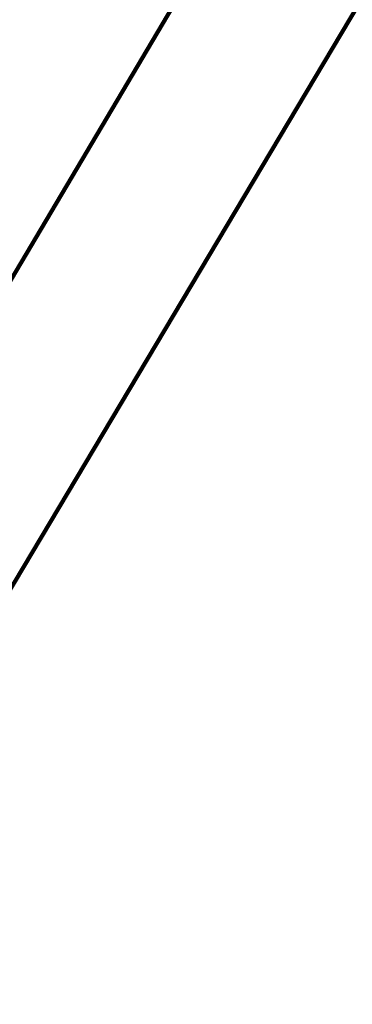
# Model space of a CAD drawing. Header units: metres. Extents: x 97286.9 to 97352.8, y 1513355.9 to 1513441.5.
# Tile 119 of 212: x 97317.161 to 97317.876, y 1513401.019 to 1513403.141. Entities that reach past the tile are written whole.
import ezdxf

# ---------------------------------------------------------------- set-up
doc = ezdxf.new("R2010")
doc.units = ezdxf.units.M
doc.header["$LTSCALE"] = 0.5
doc.header["$MEASUREMENT"] = 0
doc.layers.add('Veg_sideområde', color=7, linetype='Continuous', lineweight=100, true_color=0x008000)

msp = doc.modelspace()

# ---------------------------------------------------------------- linework, layer by layer
at = {"layer": 'Veg_sideområde'}
for points in [[(97313.7024, 1513396.584, 2.224), (97313.8628, 1513396.4886, 2.0995), (97314.0743, 1513396.9446, 2.6093), (97316.4225, 1513401.3654, 4.9926), (97318.4699, 1513404.8267, 5.0683), (97319.0889, 1513405.7908, 4.9924), (97319.7108, 1513406.7051, 5.0979), (97319.7341, 1513406.7377, 5.1009), (97320.0579, 1513407.1839, 5.1418), (97320.4775, 1513407.738, 5.0607), (97320.9561, 1513408.3493, 4.8488), (97321.5581, 1513409.1478, 4.7662), (97322.1519, 1513409.9524, 4.7957), (97322.1553, 1513409.9574, 4.7987), (97322.9763, 1513411.0108, 4.4343), (97323.0427, 1513411.1181, 4.3895), (97323.1802, 1513411.4344, 4.2847), (97323.2479, 1513411.7745, 4.2158)], [(97323.2479, 1513411.7745, 4.2158), (97323.1802, 1513411.4344, 4.2847), (97323.0427, 1513411.1181, 4.3895), (97322.9763, 1513411.0108, 4.4343), (97322.1553, 1513409.9574, 4.7987), (97322.1519, 1513409.9524, 4.7957), (97321.5581, 1513409.1478, 4.7662), (97320.9561, 1513408.3493, 4.8488), (97320.4775, 1513407.738, 5.0607), (97320.0579, 1513407.1839, 5.1418), (97319.7341, 1513406.7377, 5.1009), (97319.7108, 1513406.7051, 5.0979), (97319.0889, 1513405.7908, 4.9924), (97318.4699, 1513404.8267, 5.0683), (97316.4225, 1513401.3654, 4.9926), (97314.0743, 1513396.9446, 2.6093), (97313.8628, 1513396.4886, 2.0995)], [(97313.8628, 1513396.4886, 2.0995), (97313.9001, 1513396.4664, 1.6647), (97314.1557, 1513396.8962, 1.6619), (97316.7113, 1513401.1937, 1.6333), (97318.766, 1513404.6481, 1.6105), (97319.3711, 1513405.6033, 1.6048), (97319.9938, 1513406.4994, 1.5993), (97320.0171, 1513406.5314, 1.5991), (97320.343, 1513406.9733, 1.5977), (97320.756, 1513407.5322, 1.5976), (97321.2173, 1513408.1563, 1.6006), (97321.8116, 1513408.9604, 1.6133), (97322.406, 1513409.7646, 1.636), (97322.4096, 1513409.7695, 1.6362), (97323.2113, 1513410.8674, 1.6814), (97323.2827, 1513410.9948, 1.6909), (97323.428, 1513411.3646, 1.71), (97323.4969, 1513411.756, 1.7191)], [(97323.4969, 1513411.756, 1.7191), (97323.428, 1513411.3646, 1.71), (97323.2827, 1513410.9948, 1.6909), (97323.2113, 1513410.8674, 1.6814), (97322.4096, 1513409.7695, 1.6362), (97322.406, 1513409.7646, 1.636), (97321.8116, 1513408.9604, 1.6133), (97321.2173, 1513408.1563, 1.6006), (97320.756, 1513407.5322, 1.5976), (97320.343, 1513406.9733, 1.5977), (97320.0171, 1513406.5314, 1.5991), (97319.9938, 1513406.4994, 1.5993), (97319.3711, 1513405.6033, 1.6048), (97318.766, 1513404.6481, 1.6105), (97316.7113, 1513401.1937, 1.6333), (97314.1557, 1513396.8962, 1.6619), (97313.9001, 1513396.4664, 1.6647)]]:
    msp.add_polyline3d(points, dxfattribs=at)

doc.saveas('drawing.dxf')
